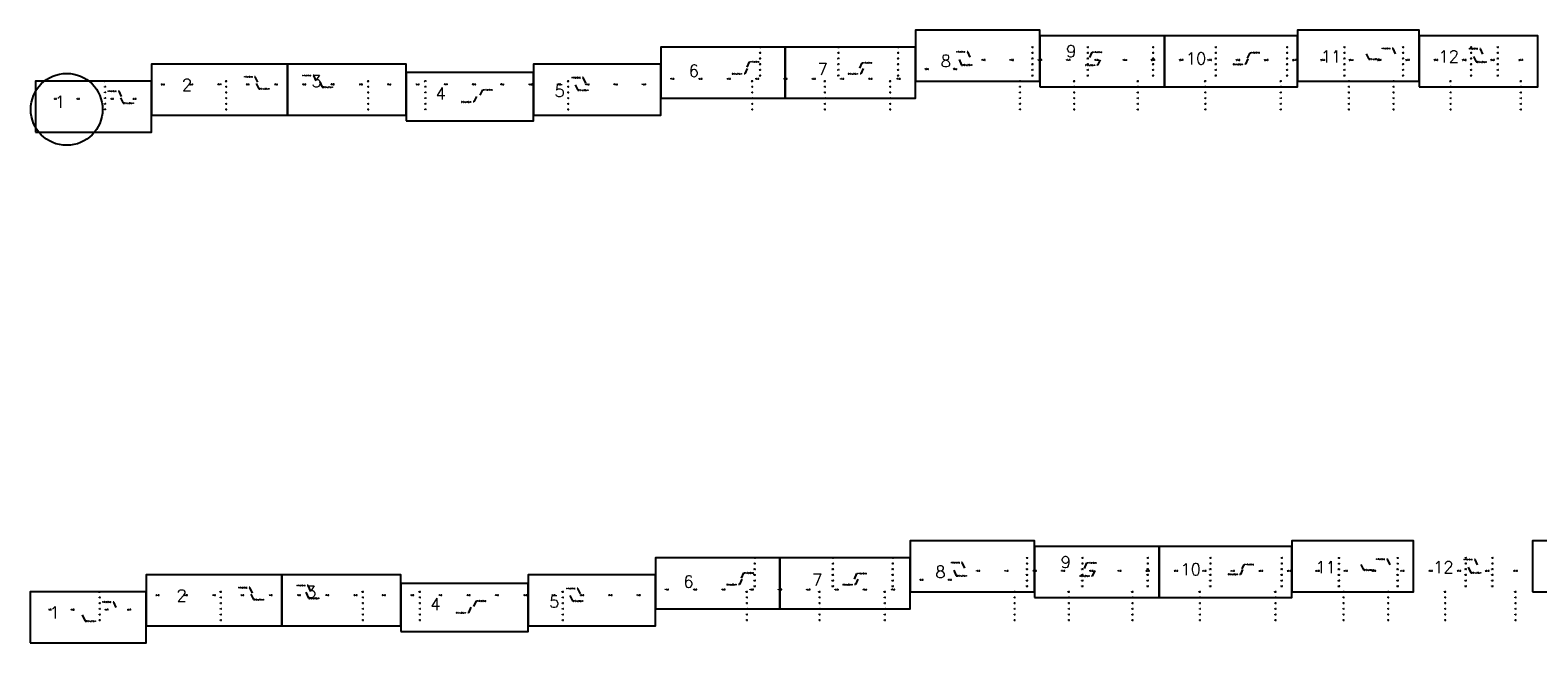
# Model space of a CAD drawing. Extents: x 137283 to 420079, y 25315 to 147659.
# Tile 1 of 10: x 137532 to 164177, y 25315 to 36140. Entities that reach past the tile are written whole.
import ezdxf
from ezdxf.enums import TextEntityAlignment as Align

# ---------------------------------------------------------------- set-up
doc = ezdxf.new("R2010")
doc.units = 0
doc.header["$MEASUREMENT"] = 0
doc.layers.add('mview-prof', color=2, linetype='Continuous', plot=False)
doc.layers.add('st-prof', color=5, linetype='Continuous')
doc.styles.add('Annotation', font='romans.shx', dxfattribs={"oblique": 12})
doc.styles.add('L140', font='ROMANSM.shx', dxfattribs={"height": 7})
doc.dimstyles.new('HDL', dxfattribs={"dimtxt": 0.1, "dimasz": 0.1875, "dimexe": 0.0625, "dimexo": 0.0625, "dimgap": 0.0625, "dimtad": 1, "dimzin": 0, "dimdsep": 46, "dimtxsty": 'Annotation', "dimcen": 0.09, "dimclrd": 256, "dimclre": 256, "dimclrt": 2, "dimadec": 0, "dimazin": 0, "dimtfac": 1, "dimtmove": 0, "dimatfit": 3, "dimfxl": 1, "dimtolj": 1, "dimtzin": 0, "dimlwd": -1, "dimlwe": -1, "dimarcsym": 0})

msp = doc.modelspace()

# ---------------------------------------------------------------- linework, layer by layer
at = {"layer": 'mview-prof', "flags": 128}
for points in [[(153177, 35240), (155377, 35240), (155377, 36140), (153177, 36140)], [(155377, 35140), (157577, 35140), (157577, 36040), (155377, 36040)], [(157577, 35140), (159927, 35140), (159927, 36040), (157577, 36040)], [(159927, 35240), (162077, 35240), (162077, 36140), (159927, 36140)], [(162077, 35140), (164177, 35140), (164177, 36040), (162077, 36040)], [(148677, 34940), (150877, 34940), (150877, 35840), (148677, 35840)], [(150877, 34940), (153177, 34940), (153177, 35840), (150877, 35840)], [(139677, 34640), (142077, 34640), (142077, 35540), (139677, 35540)], [(142077, 34640), (144177, 34640), (144177, 35540), (142077, 35540)], [(146427, 34640), (148677, 34640), (148677, 35540), (146427, 35540)], [(137627, 34340), (139677, 34340), (139677, 35240), (137627, 35240)], [(144177, 34540), (146427, 34540), (146427, 35390), (144177, 35390)], [(153082, 26215), (155282, 26215), (155282, 27115), (153082, 27115)], [(155282, 26115), (157482, 26115), (157482, 27015), (155282, 27015)], [(157482, 26115), (159832, 26115), (159832, 27015), (157482, 27015)], [(159832, 26215), (161982, 26215), (161982, 27115), (159832, 27115)], [(164082, 26215), (166282, 26215), (166282, 27115), (164082, 27115)], [(148582, 25915), (150782, 25915), (150782, 26815), (148582, 26815)], [(150782, 25915), (153082, 25915), (153082, 26815), (150782, 26815)], [(139582, 25615), (141982, 25615), (141982, 26515), (139582, 26515)], [(141982, 25615), (144082, 25615), (144082, 26515), (141982, 26515)], [(146332, 25615), (148582, 25615), (148582, 26515), (146332, 26515)], [(137532, 25315), (139582, 25315), (139582, 26215), (137532, 26215)], [(144082, 25515), (146332, 25515), (146332, 26365), (144082, 26365)]]:
    msp.add_lwpolyline(points, close=True, dxfattribs=at)
at = {"layer": 'mview-prof'}
msp.add_circle((138177, 34740), 635, dxfattribs=at)

# ---------------------------------------------------------------- texts
at = {"layer": 'mview-prof', "style": 'L140'}
for s, height, p in [('320', 13.1, (150429, 35840)), ('300', 13.1, (150429, 35740)), ('320', 13.1, (151812, 35840)), ('300', 13.1, (151812, 35740)), ('320', 13.1, (152869, 35840)), ('300', 13.1, (152869, 35740)), ('8', 210, (153714, 35594)), ('320', 13.1, (155242, 35840)), ('300', 13.1, (155242, 35740)), ('9', 210, (155929, 35767)), ('320', 13.1, (156222, 35840)), ('300', 13.1, (156222, 35740)), ('320', 13.1, (157376, 35840)), ('300', 13.1, (157376, 35740)), ('10', 210, (158136, 35639)), ('320', 13.1, (158485, 35840)), ('300', 13.1, (158485, 35740)), ('320', 13.1, (159744, 35840)), ('300', 13.1, (159744, 35740)), ('11', 210, (160522, 35676)), ('320', 13.1, (160756, 35840)), ('300', 13.1, (160756, 35740)), ('320', 13.1, (161792, 35840)), ('300', 13.1, (161792, 35740)), ('12', 210, (162602, 35676)), ('320', 13.1, (162995, 35840)), ('300', 13.1, (162995, 35740)), ('320', 13.1, (163466, 35840)), ('300', 13.1, (163466, 35740)), ('6', 210, (149261, 35421)), ('280', 13.1, (150429, 35640)), ('260', 13.1, (150429, 35540)), ('240', 13.1, (150429, 35440)), ('7', 210, (151537, 35451)), ('280', 13.1, (151812, 35640)), ('260', 13.1, (151812, 35540)), ('240', 13.1, (151812, 35440)), ('280', 13.1, (152869, 35640)), ('260', 13.1, (152869, 35540)), ('240', 13.1, (152869, 35440)), ('160+00', 13.1, (153377, 35453)), ('165+00', 13.1, (153877, 35453)), ('170+00', 13.1, (154377, 35613)), ('175+00', 13.1, (154877, 35613)), ('280', 13.1, (155242, 35640)), ('260', 13.1, (155242, 35540)), ('240', 13.1, (155242, 35440)), ('180+00', 13.1, (155377, 35613)), ('185+00', 13.1, (155877, 35613)), ('280', 13.1, (156222, 35640)), ('260', 13.1, (156222, 35540)), ('240', 13.1, (156222, 35440)), ('190+00', 13.1, (156377, 35613)), ('195+00', 13.1, (156877, 35613)), ('200+00', 13.1, (157377, 35613)), ('280', 13.1, (157376, 35640)), ('260', 13.1, (157376, 35540)), ('240', 13.1, (157376, 35440)), ('205+00', 13.1, (157877, 35613)), ('210+00', 13.1, (158377, 35613)), ('280', 13.1, (158485, 35640)), ('260', 13.1, (158485, 35540)), ('240', 13.1, (158485, 35440)), ('215+00', 13.1, (158877, 35613)), ('220+00', 13.1, (159377, 35613)), ('280', 13.1, (159744, 35640)), ('260', 13.1, (159744, 35540)), ('240', 13.1, (159744, 35440)), ('225+00', 13.1, (159877, 35613)), ('230+00', 13.1, (160377, 35613)), ('280', 13.1, (160756, 35640)), ('260', 13.1, (160756, 35540)), ('240', 13.1, (160756, 35440)), ('235+00', 13.1, (160877, 35613)), ('240+00', 13.1, (161377, 35613)), ('280', 13.1, (161792, 35640)), ('260', 13.1, (161792, 35540)), ('240', 13.1, (161792, 35440)), ('245+00', 13.1, (161877, 35613)), ('250+00', 13.1, (162377, 35613)), ('255+00', 13.1, (162877, 35613)), ('280', 13.1, (162995, 35640)), ('260', 13.1, (162995, 35540)), ('240', 13.1, (162995, 35440)), ('260+00', 13.1, (163377, 35613)), ('280', 13.1, (163466, 35640)), ('260', 13.1, (163466, 35540)), ('240', 13.1, (163466, 35440)), ('265+00', 13.1, (163877, 35613)), ('200', 13.1, (138852, 35240)), ('25+00', 13.1, (139877, 35182)), ('2', 210, (140304, 35172)), ('30+00', 13.1, (140377, 35182)), ('35+00', 13.1, (140877, 35182)), ('200', 13.1, (140993, 35240)), ('40+00', 13.1, (141377, 35182)), ('45+00', 13.1, (141877, 35182)), ('50+00', 13.1, (142377, 35182)), ('3', 210, (142594, 35240)), ('55+00', 13.1, (142877, 35182)), ('60+00', 13.1, (143377, 35182)), ('200', 13.1, (143502, 35240)), ('65+00', 13.1, (143877, 35182)), ('70+00', 13.1, (144377, 35182)), ('200', 13.1, (144513, 35240)), ('75+00', 13.1, (144877, 35182)), ('80+00', 13.1, (145377, 35182)), ('85+00', 13.1, (145877, 35182)), ('90+00', 13.1, (146377, 35182)), ('5', 210, (146889, 35067)), ('95+00', 13.1, (146877, 35182)), ('200', 13.1, (147036, 35240)), ('100+00', 13.1, (147377, 35182)), ('105+00', 13.1, (147877, 35182)), ('110+00', 13.1, (148377, 35182)), ('115+00', 13.1, (148877, 35280)), ('120+00', 13.1, (149377, 35280)), ('125+00', 13.1, (149877, 35280)), ('200', 13.1, (150291, 35240)), ('130+00', 13.1, (150377, 35280)), ('220', 13.1, (150429, 35340)), ('135+00', 13.1, (150877, 35280)), ('140+00', 13.1, (151377, 35280)), ('200', 13.1, (151573, 35240)), ('220', 13.1, (151812, 35340)), ('145+00', 13.1, (151877, 35280)), ('150+00', 13.1, (152377, 35280)), ('200', 13.1, (152727, 35240)), ('155+00', 13.1, (152877, 35280)), ('220', 13.1, (152869, 35340)), ('200', 13.1, (155022, 35240)), ('220', 13.1, (155242, 35340)), ('200', 13.1, (155979, 35240)), ('220', 13.1, (156222, 35340)), ('200', 13.1, (157103, 35240)), ('220', 13.1, (157376, 35340)), ('200', 13.1, (158297, 35240)), ('220', 13.1, (158485, 35340)), ('200', 13.1, (159630, 35240)), ('220', 13.1, (159744, 35340)), ('220', 13.1, (160756, 35340)), ('200', 13.1, (160835, 35240)), ('200', 13.1, (161624, 35240)), ('220', 13.1, (161792, 35340)), ('200', 13.1, (162632, 35240)), ('220', 13.1, (162995, 35340)), ('220', 13.1, (163466, 35340)), ('200', 13.1, (163872, 35240)), ('6+00', 13.1, (137977, 34926)), ('1', 210, (138059, 34875)), ('10+00', 13.1, (138377, 34926)), ('180', 13.1, (138852, 35140)), ('160', 13.1, (138852, 35040)), ('140', 13.1, (138852, 34940)), ('16+00', 13.1, (138977, 34926)), ('20+00', 13.1, (139377, 34926)), ('180', 13.1, (140993, 35140)), ('160', 13.1, (140993, 35040)), ('140', 13.1, (140993, 34940)), ('180', 13.1, (143502, 35140)), ('160', 13.1, (143502, 35040)), ('140', 13.1, (143502, 34940)), ('180', 13.1, (144513, 35140)), ('160', 13.1, (144513, 35040)), ('140', 13.1, (144513, 34940)), ('4', 210, (144787, 35022)), ('180', 13.1, (147036, 35140)), ('160', 13.1, (147036, 35040)), ('140', 13.1, (147036, 34940)), ('180', 13.1, (150291, 35140)), ('160', 13.1, (150291, 35040)), ('140', 13.1, (150291, 34940)), ('180', 13.1, (151573, 35140)), ('160', 13.1, (151573, 35040)), ('140', 13.1, (151573, 34940)), ('180', 13.1, (152727, 35140)), ('160', 13.1, (152727, 35040)), ('140', 13.1, (152727, 34940)), ('180', 13.1, (155022, 35140)), ('160', 13.1, (155022, 35040)), ('140', 13.1, (155022, 34940)), ('180', 13.1, (155979, 35140)), ('160', 13.1, (155979, 35040)), ('140', 13.1, (155979, 34940)), ('180', 13.1, (157103, 35140)), ('160', 13.1, (157103, 35040)), ('140', 13.1, (157103, 34940)), ('180', 13.1, (158297, 35140)), ('160', 13.1, (158297, 35040)), ('140', 13.1, (158297, 34940)), ('180', 13.1, (159630, 35140)), ('160', 13.1, (159630, 35040)), ('140', 13.1, (159630, 34940)), ('180', 13.1, (160835, 35140)), ('160', 13.1, (160835, 35040)), ('140', 13.1, (160835, 34940)), ('180', 13.1, (161624, 35140)), ('160', 13.1, (161624, 35040)), ('140', 13.1, (161624, 34940)), ('180', 13.1, (162632, 35140)), ('160', 13.1, (162632, 35040)), ('140', 13.1, (162632, 34940)), ('180', 13.1, (163872, 35140)), ('160', 13.1, (163872, 35040)), ('140', 13.1, (163872, 34940)), ('120', 13.1, (138852, 34840)), ('100', 13.1, (138852, 34740)), ('120', 13.1, (140993, 34840)), ('100', 13.1, (140993, 34740)), ('120', 13.1, (143502, 34840)), ('100', 13.1, (143502, 34740)), ('120', 13.1, (144513, 34840)), ('100', 13.1, (144513, 34740)), ('120', 13.1, (147036, 34840)), ('100', 13.1, (147036, 34740)), ('120', 13.1, (150291, 34840)), ('100', 13.1, (150291, 34740)), ('120', 13.1, (151573, 34840)), ('100', 13.1, (151573, 34740)), ('120', 13.1, (152727, 34840)), ('100', 13.1, (152727, 34740)), ('120', 13.1, (155022, 34840)), ('100', 13.1, (155022, 34740)), ('120', 13.1, (155979, 34840)), ('100', 13.1, (155979, 34740)), ('120', 13.1, (157103, 34840)), ('100', 13.1, (157103, 34740)), ('120', 13.1, (158297, 34840)), ('100', 13.1, (158297, 34740)), ('120', 13.1, (159630, 34840)), ('100', 13.1, (159630, 34740)), ('120', 13.1, (160835, 34840)), ('100', 13.1, (160835, 34740)), ('120', 13.1, (161624, 34840)), ('100', 13.1, (161624, 34740)), ('120', 13.1, (162632, 34840)), ('100', 13.1, (162632, 34740)), ('120', 13.1, (163872, 34840)), ('100', 13.1, (163872, 34740)), ('320', 13.1, (150334, 26815)), ('300', 13.1, (150334, 26715)), ('320', 13.1, (151717, 26815)), ('300', 13.1, (151717, 26715)), ('320', 13.1, (152774, 26815)), ('300', 13.1, (152774, 26715)), ('8', 210, (153619, 26569)), ('320', 13.1, (155147, 26815)), ('300', 13.1, (155147, 26715)), ('9', 210, (155834, 26742)), ('320', 13.1, (156127, 26815)), ('300', 13.1, (156127, 26715)), ('320', 13.1, (157281, 26815)), ('300', 13.1, (157281, 26715)), ('10', 210, (158041, 26614)), ('320', 13.1, (158390, 26815)), ('300', 13.1, (158390, 26715)), ('320', 13.1, (159649, 26815)), ('300', 13.1, (159649, 26715)), ('11', 210, (160427, 26651)), ('320', 13.1, (160660, 26815)), ('300', 13.1, (160660, 26715)), ('320', 13.1, (161697, 26815)), ('300', 13.1, (161697, 26715)), ('12', 210, (162507, 26651)), ('320', 13.1, (162900, 26815)), ('300', 13.1, (162900, 26715)), ('320', 13.1, (163371, 26815)), ('300', 13.1, (163371, 26715)), ('6', 210, (149166, 26396)), ('280', 13.1, (150334, 26615)), ('260', 13.1, (150334, 26515)), ('240', 13.1, (150334, 26415)), ('7', 210, (151441, 26426)), ('280', 13.1, (151717, 26615)), ('260', 13.1, (151717, 26515)), ('240', 13.1, (151717, 26415)), ('280', 13.1, (152774, 26615)), ('260', 13.1, (152774, 26515)), ('240', 13.1, (152774, 26415)), ('160+00', 13.1, (153282, 26429)), ('165+00', 13.1, (153782, 26429)), ('170+00', 13.1, (154282, 26588)), ('175+00', 13.1, (154782, 26588)), ('280', 13.1, (155147, 26615)), ('260', 13.1, (155147, 26515)), ('240', 13.1, (155147, 26415)), ('180+00', 13.1, (155282, 26588)), ('185+00', 13.1, (155782, 26588)), ('280', 13.1, (156127, 26615)), ('260', 13.1, (156127, 26515)), ('240', 13.1, (156127, 26415)), ('190+00', 13.1, (156282, 26588)), ('195+00', 13.1, (156782, 26588)), ('200+00', 13.1, (157282, 26588)), ('280', 13.1, (157281, 26615)), ('260', 13.1, (157281, 26515)), ('240', 13.1, (157281, 26415)), ('205+00', 13.1, (157782, 26588)), ('210+00', 13.1, (158282, 26588)), ('280', 13.1, (158390, 26615)), ('260', 13.1, (158390, 26515)), ('240', 13.1, (158390, 26415)), ('215+00', 13.1, (158782, 26588)), ('220+00', 13.1, (159282, 26588)), ('280', 13.1, (159649, 26615)), ('260', 13.1, (159649, 26515)), ('240', 13.1, (159649, 26415)), ('225+00', 13.1, (159782, 26588)), ('230+00', 13.1, (160282, 26588)), ('280', 13.1, (160660, 26615)), ('260', 13.1, (160660, 26515)), ('240', 13.1, (160660, 26415)), ('235+00', 13.1, (160782, 26588)), ('240+00', 13.1, (161282, 26588)), ('280', 13.1, (161697, 26615)), ('260', 13.1, (161697, 26515)), ('240', 13.1, (161697, 26415)), ('245+00', 13.1, (161782, 26588)), ('250+00', 13.1, (162282, 26588)), ('255+00', 13.1, (162782, 26588)), ('280', 13.1, (162900, 26615)), ('260', 13.1, (162900, 26515)), ('240', 13.1, (162900, 26415)), ('260+00', 13.1, (163282, 26588)), ('280', 13.1, (163371, 26615)), ('260', 13.1, (163371, 26515)), ('240', 13.1, (163371, 26415)), ('265+00', 13.1, (163782, 26588)), ('200', 13.1, (138757, 26215)), ('180', 13.1, (138757, 26115)), ('25+00', 13.1, (139782, 26157)), ('2', 210, (140209, 26148)), ('30+00', 13.1, (140282, 26157)), ('35+00', 13.1, (140782, 26157)), ('200', 13.1, (140897, 26215)), ('180', 13.1, (140897, 26115)), ('40+00', 13.1, (141282, 26157)), ('45+00', 13.1, (141782, 26157)), ('50+00', 13.1, (142282, 26157)), ('3', 210, (142499, 26215)), ('55+00', 13.1, (142782, 26157)), ('60+00', 13.1, (143282, 26157)), ('200', 13.1, (143407, 26215)), ('180', 13.1, (143407, 26115)), ('65+00', 13.1, (143782, 26157)), ('70+00', 13.1, (144282, 26157)), ('200', 13.1, (144417, 26215)), ('180', 13.1, (144417, 26115)), ('4', 210, (144692, 25997)), ('75+00', 13.1, (144782, 26157)), ('80+00', 13.1, (145282, 26157)), ('85+00', 13.1, (145782, 26157)), ('90+00', 13.1, (146282, 26157)), ('5', 210, (146794, 26042)), ('95+00', 13.1, (146782, 26157)), ('200', 13.1, (146941, 26215)), ('180', 13.1, (146941, 26115)), ('100+00', 13.1, (147282, 26157)), ('105+00', 13.1, (147782, 26157)), ('110+00', 13.1, (148282, 26157)), ('115+00', 13.1, (148782, 26255)), ('120+00', 13.1, (149282, 26255)), ('125+00', 13.1, (149782, 26255)), ('200', 13.1, (150195, 26215)), ('180', 13.1, (150195, 26115)), ('130+00', 13.1, (150282, 26255)), ('220', 13.1, (150334, 26315)), ('135+00', 13.1, (150782, 26255)), ('140+00', 13.1, (151282, 26255)), ('200', 13.1, (151478, 26215)), ('180', 13.1, (151478, 26115)), ('220', 13.1, (151717, 26315)), ('145+00', 13.1, (151782, 26255)), ('150+00', 13.1, (152282, 26255)), ('200', 13.1, (152632, 26215)), ('180', 13.1, (152632, 26115)), ('155+00', 13.1, (152782, 26255)), ('220', 13.1, (152774, 26315)), ('200', 13.1, (154927, 26215)), ('180', 13.1, (154927, 26115)), ('220', 13.1, (155147, 26315)), ('200', 13.1, (155884, 26215)), ('180', 13.1, (155884, 26115)), ('220', 13.1, (156127, 26315)), ('200', 13.1, (157008, 26215)), ('180', 13.1, (157008, 26115)), ('220', 13.1, (157281, 26315)), ('200', 13.1, (158202, 26215)), ('180', 13.1, (158202, 26115)), ('220', 13.1, (158390, 26315)), ('200', 13.1, (159535, 26215)), ('180', 13.1, (159535, 26115)), ('220', 13.1, (159649, 26315)), ('220', 13.1, (160660, 26315)), ('200', 13.1, (160740, 26215)), ('180', 13.1, (160740, 26115)), ('200', 13.1, (161528, 26215)), ('180', 13.1, (161528, 26115)), ('220', 13.1, (161697, 26315)), ('200', 13.1, (162537, 26215)), ('180', 13.1, (162537, 26115)), ('220', 13.1, (162900, 26315)), ('220', 13.1, (163371, 26315)), ('200', 13.1, (163777, 26215)), ('180', 13.1, (163777, 26115)), ('6+00', 13.1, (137882, 25901)), ('1', 210, (137963, 25850)), ('10+00', 13.1, (138282, 25901)), ('160', 13.1, (138757, 26015)), ('140', 13.1, (138757, 25915)), ('16+00', 13.1, (138882, 25901)), ('20+00', 13.1, (139282, 25901)), ('160', 13.1, (140897, 26015)), ('140', 13.1, (140897, 25915)), ('160', 13.1, (143407, 26015)), ('140', 13.1, (143407, 25915)), ('160', 13.1, (144417, 26015)), ('140', 13.1, (144417, 25915)), ('160', 13.1, (146941, 26015)), ('140', 13.1, (146941, 25915)), ('160', 13.1, (150195, 26015)), ('140', 13.1, (150195, 25915)), ('160', 13.1, (151478, 26015)), ('140', 13.1, (151478, 25915)), ('160', 13.1, (152632, 26015)), ('140', 13.1, (152632, 25915)), ('160', 13.1, (154927, 26015)), ('140', 13.1, (154927, 25915)), ('160', 13.1, (155884, 26015)), ('140', 13.1, (155884, 25915)), ('160', 13.1, (157008, 26015)), ('140', 13.1, (157008, 25915)), ('160', 13.1, (158202, 26015)), ('140', 13.1, (158202, 25915)), ('160', 13.1, (159535, 26015)), ('140', 13.1, (159535, 25915)), ('160', 13.1, (160740, 26015)), ('140', 13.1, (160740, 25915)), ('160', 13.1, (161528, 26015)), ('140', 13.1, (161528, 25915)), ('160', 13.1, (162537, 26015)), ('140', 13.1, (162537, 25915)), ('160', 13.1, (163777, 26015)), ('140', 13.1, (163777, 25915)), ('120', 13.1, (138757, 25815)), ('100', 13.1, (138757, 25715)), ('120', 13.1, (140897, 25815)), ('100', 13.1, (140897, 25715)), ('120', 13.1, (143407, 25815)), ('100', 13.1, (143407, 25715)), ('120', 13.1, (144417, 25815)), ('100', 13.1, (144417, 25715)), ('120', 13.1, (146941, 25815)), ('100', 13.1, (146941, 25715)), ('120', 13.1, (150195, 25815)), ('100', 13.1, (150195, 25715)), ('120', 13.1, (151478, 25815)), ('100', 13.1, (151478, 25715)), ('120', 13.1, (152632, 25815)), ('100', 13.1, (152632, 25715)), ('120', 13.1, (154927, 25815)), ('100', 13.1, (154927, 25715)), ('120', 13.1, (155884, 25815)), ('100', 13.1, (155884, 25715)), ('120', 13.1, (157008, 25815)), ('100', 13.1, (157008, 25715)), ('120', 13.1, (158202, 25815)), ('100', 13.1, (158202, 25715)), ('120', 13.1, (159535, 25815)), ('100', 13.1, (159535, 25715)), ('120', 13.1, (160740, 25815)), ('100', 13.1, (160740, 25715)), ('120', 13.1, (161528, 25815)), ('100', 13.1, (161528, 25715)), ('120', 13.1, (162537, 25815)), ('100', 13.1, (162537, 25715)), ('120', 13.1, (163777, 25815)), ('100', 13.1, (163777, 25715))]:
    msp.add_text(s, height=height, dxfattribs=at).set_placement(p, align=Align.MIDDLE)
at = {"layer": 'st-prof', "style": 'L140'}
for s, p in [('FINISHED GRADE', (153899, 35750)), ('FINISHED GRADE', (156320, 35745)), ('FINISHED GRADE', (159108, 35734)), ('FINISHED GRADE', (161415, 35810)), ('FINISHED GRADE', (162961, 35805)), ('FINISHED GRADE', (150263, 35574)), ('FINISHED GRADE', (152255, 35556)), ('ORIGINAL GROUND', (154008, 35517)), ('ORIGINAL GROUND', (156178, 35513)), ('ORIGINAL GROUND', (158789, 35528)), ('ORIGINAL GROUND', (161204, 35619)), ('ORIGINAL GROUND', (163099, 35570)), ('FINISHED GRADE', (141309, 35307)), ('FINISHED GRADE', (142342, 35333)), ('FINISHED GRADE', (147105, 35293)), ('ORIGINAL GROUND', (149937, 35360)), ('ORIGINAL GROUND', (151988, 35360)), ('FINISHED GRADE', (138901, 35054)), ('ORIGINAL GROUND', (141587, 35096)), ('ORIGINAL GROUND', (142708, 35125)), ('FINISHED GRADE', (145549, 35079)), ('ORIGINAL GROUND', (147224, 35071)), ('ORIGINAL GROUND', (139189, 34842)), ('ORIGINAL GROUND', (145151, 34864)), ('FINISHED GRADE', (153804, 26725)), ('FINISHED GRADE', (156224, 26720)), ('FINISHED GRADE', (159005, 26693)), ('FINISHED GRADE', (161320, 26785)), ('FINISHED GRADE', (162866, 26780)), ('FINISHED GRADE', (150165, 26542)), ('FINISHED GRADE', (152160, 26531)), ('ORIGINAL GROUND', (153913, 26492)), ('ORIGINAL GROUND', (156082, 26488)), ('ORIGINAL GROUND', (158700, 26518)), ('ORIGINAL GROUND', (161109, 26594)), ('ORIGINAL GROUND', (163004, 26546)), ('FINISHED GRADE', (141213, 26283)), ('FINISHED GRADE', (142241, 26322)), ('FINISHED GRADE', (147010, 26268)), ('ORIGINAL GROUND', (149842, 26336)), ('ORIGINAL GROUND', (151893, 26335)), ('FINISHED GRADE', (138806, 26029)), ('ORIGINAL GROUND', (141491, 26071)), ('ORIGINAL GROUND', (142466, 26094)), ('ORIGINAL GROUND', (145056, 25839)), ('FINISHED GRADE', (145434, 26047)), ('ORIGINAL GROUND', (147129, 26046)), ('ORIGINAL GROUND', (138520, 25692))]:
    msp.add_text(s, height=14, dxfattribs=at).set_placement(p)

# ---------------------------------------------------------------- leaders
at = {"layer": 'st-prof'}
for points in [[(154145, 35661), (154101, 35757), (154089, 35757)], [(156258, 35656), (156302, 35752), (156315, 35752)], [(159046, 35644), (159090, 35741), (159103, 35741)], [(161145, 35723), (161190, 35627), (161202, 35627)], [(161662, 35720), (161617, 35817), (161605, 35817)], [(163207, 35715), (163163, 35812), (163151, 35812)], [(150204, 35465), (150160, 35368), (150148, 35368)], [(150202, 35485), (150246, 35582), (150258, 35582)], [(152194, 35467), (152238, 35563), (152250, 35563)], [(152255, 35464), (152210, 35367), (152198, 35367)], [(153949, 35621), (153994, 35524), (154006, 35524)], [(156441, 35617), (156396, 35520), (156384, 35520)], [(159052, 35633), (159008, 35536), (158996, 35536)], [(163041, 35675), (163085, 35578), (163097, 35578)], [(141555, 35218), (141511, 35315), (141498, 35315)], [(141528, 35200), (141573, 35103), (141585, 35103)], [(142588, 35244), (142544, 35341), (142532, 35341)], [(142650, 35229), (142694, 35133), (142706, 35133)], [(147165, 35175), (147210, 35078), (147222, 35078)], [(147352, 35204), (147307, 35301), (147295, 35301)], [(139147, 34965), (139103, 35061), (139091, 35061)], [(139131, 34946), (139175, 34849), (139187, 34849)], [(145418, 34968), (145373, 34871), (145361, 34871)], [(145487, 34990), (145532, 35086), (145544, 35086)], [(154050, 26636), (154005, 26733), (153993, 26733)], [(156163, 26631), (156207, 26728), (156219, 26728)], [(158951, 26620), (158988, 26700), (159000, 26700)], [(161050, 26698), (161095, 26602), (161107, 26602)], [(161566, 26695), (161522, 26792), (161510, 26792)], [(162945, 26650), (162990, 26553), (163002, 26553)], [(163112, 26690), (163068, 26787), (163055, 26787)], [(150109, 26440), (150065, 26343), (150053, 26343)], [(150106, 26460), (150147, 26550), (150160, 26550)], [(152098, 26442), (152143, 26539), (152155, 26539)], [(152160, 26439), (152115, 26343), (152103, 26343)], [(153854, 26596), (153899, 26499), (153911, 26499)], [(156345, 26592), (156301, 26495), (156289, 26495)], [(158957, 26608), (158919, 26525), (158907, 26525)], [(141460, 26193), (141415, 26290), (141403, 26290)], [(141433, 26175), (141477, 26078), (141489, 26078)], [(142403, 26208), (142452, 26102), (142464, 26102)], [(142493, 26219), (142443, 26329), (142430, 26329)], [(147070, 26150), (147115, 26054), (147127, 26054)], [(147257, 26179), (147212, 26276), (147200, 26276)], [(139052, 25940), (139008, 26036), (138996, 26036)], [(145322, 25943), (145278, 25847), (145266, 25847)], [(145372, 25958), (145417, 26054), (145429, 26054)], [(138450, 25808), (138506, 25699), (138518, 25699)]]:
    msp.add_leader(points, dimstyle='HDL', override={"dimscale": 100, "dimtad": 0}, dxfattribs=at)

doc.saveas('drawing.dxf')
